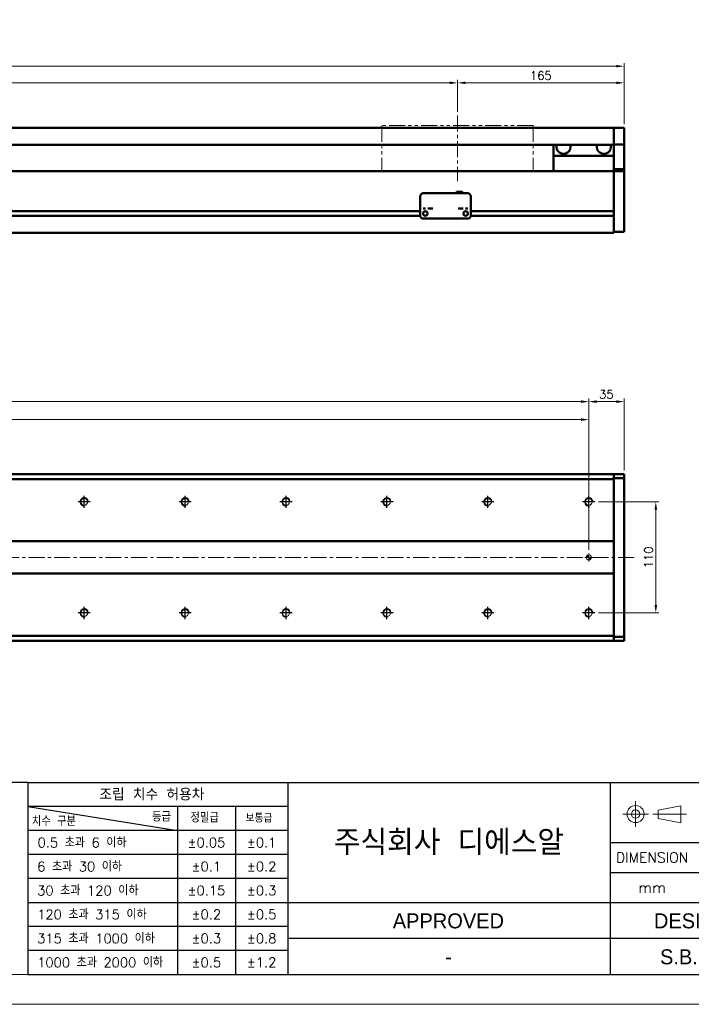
# Model space of a CAD drawing. Header units: millimetres. Extents: x 46891 to 51038, y 6223 to 10291.
# Tile 4 of 6: x 49800 to 50466, y 8529 to 9504. Entities that reach past the tile are written whole.
import ezdxf
from ezdxf.enums import TextEntityAlignment as Align

# ---------------------------------------------------------------- set-up
doc = ezdxf.new("R2010")
doc.units = ezdxf.units.MM
doc.header["$LTSCALE"] = 0.5
doc.linetypes.add('CENTER', pattern=[50.8, 31.75, -6.35, 6.35, -6.35])
doc.linetypes.add('PHANTOM', pattern=[63.5, 31.75, -6.35, 6.35, -6.35, 6.35, -6.35])
doc.layers.get('0').update_dxf_attribs({"lineweight": 20})
doc.layers.add('1', color=1, linetype='CENTER', lineweight=13)
doc.layers.add('외형선(ISO)', color=7, linetype='Continuous', lineweight=50)
for name, color, linetype in [('3', 3, 'Continuous'), ('C', 1, 'CENTER'), ('DIM', 4, 'Continuous')]:
    doc.layers.add(name, color=color, linetype=linetype)
doc.styles.add('ACISOGDT', font='amgdt.shx')
doc.styles.add('DSR TEXT', font='romans.shx', dxfattribs={"bigfont": 'whgtxt.shx'})
doc.styles.get("Standard").update_dxf_attribs({"font": 'romans.shx', "bigfont": 'whgtxt.shx'})
doc.dimstyles.new('DSR', dxfattribs={"dimscale": 2, "dimtxt": 3, "dimasz": 3, "dimexe": 0.5, "dimexo": 0.5, "dimgap": 0.5, "dimtad": 1, "dimdsep": 46, "dimtxsty": 'Standard', "dimcen": 2.5, "dimclrd": 4, "dimclre": 4, "dimclrt": 2, "dimadec": 0, "dimazin": 2, "dimtfac": 1, "dimtmove": 0, "dimatfit": 3, "dimfxl": 0, "dimlwd": -1, "dimlwe": -1, "dimarcsym": 0})

# ---------------------------------------------------------------- blocks, each defined once
blk = doc.blocks.new('A$C13F00394')
for p, q in [((109.11, 28.14), (105.34, 27.43)), ((109.11, 25.3), (109.11, 28.14)), ((105.34, 27.43), (105.34, 26.01)), ((105.34, 26.01), (109.11, 25.3))]:
    blk.add_line(p, q)
for radius in [1.42, 0.71]:
    blk.add_circle((101.56, 26.76), radius)
at = {"layer": '1'}
for p, q in [((101.56, 28.89), (101.56, 24.63)), ((103.69, 26.76), (99.44, 26.76)), ((104.41, 26.76), (110.04, 26.76))]:
    blk.add_line(p, q, dxfattribs=at)
at = {"layer": '3'}
for p, q in [((0, 32), (-207.68, 32)), ((0, 32), (202.32, 32)), ((0, 32), (0, 0)), ((43.43, 32), (43.43, 0)), ((97.32, 32), (97.32, 12)), ((0, 28), (25, 24)), ((43.43, 28), (0, 28)), ((25, 28), (25, 0)), ((34.7, 28), (34.7, 0)), ((43.43, 24), (0, 24)), ((97.32, 22), (202.32, 22)), ((43.43, 20), (0, 20)), ((97.32, 17), (129.32, 17)), ((43.43, 16), (0, 16)), ((0, 12), (129.32, 12)), ((97.32, 12), (97.32, 0)), ((43.43, 8), (0, 8)), ((97.32, 6), (43.43, 6)), ((129.32, 6), (97.32, 6)), ((43.43, 4), (0, 4)), ((0, 0), (202.32, 0))]:
    blk.add_line(p, q, dxfattribs=at)
at = {"color": 0, "style": 'DSR TEXT'}
for s, height, p in [('조립 치수 허용차', 2, (11.97, 29.02)), ('치수 구분', 1.5, (0.69, 24.78)), ('등급', 1.5, (20.77, 25.52)), ('정밀급', 1.5, (27.18, 25.37)), ('보통급', 1.3, (36.41, 25.38)), (' 0.5 초과 6 이하', 1.6, (0.56, 21.19)), (' 6 초과 30 이하', 1.6, (0.49, 17.19)), (' 30 초과 120 이하', 1.6, (0.49, 13.19)), (' 120 초과 315 이하', 1.6, (0.49, 9.19)), (' 315 초과 1000 이하', 1.6, (0.49, 5.19)), (' 1000 초과 2000 이하', 1.6, (0.49, 1.19))]:
    blk.add_text(s, height=height, dxfattribs=at).set_placement(p)
at = {"color": 7, "style": 'ACISOGDT'}
for s, p in [('APPROVED', (70.28, 8.93)), ('DESIGNED', (113.35, 8.93))]:
    blk.add_text(s, height=2.5, dxfattribs=at).set_placement(p, align=Align.MIDDLE_CENTER)
at = {"color": 7, "attachment_point": 5, "style": 'DSR TEXT'}
for s, insert, char_height in [('주식회사 디에스알', (70.37, 22), 4.2), ('DIMENSION', (104.32, 19.5), 1.7), ('mm', (104.32, 14.5), 1.8)]:
    blk.add_mtext(s, dxfattribs=dict(at, insert=insert, char_height=char_height))
at = {"color": 0, "char_height": 1.6, "attachment_point": 5, "style": 'DSR TEXT'}
for s, insert in [('%%P0.05', (29.85, 22)), ('%%P0.1', (39.07, 22)), ('%%P0.1', (29.85, 18)), ('%%P0.2', (39.07, 18)), ('%%P0.15', (29.85, 14)), ('%%P0.3', (39.07, 14)), ('%%P0.2', (29.85, 10)), ('%%P0.5', (39.07, 10)), ('%%P0.3', (29.85, 6)), ('%%P0.8', (39.07, 6)), ('%%P0.5', (29.85, 2)), ('%%P1.2', (39.07, 2))]:
    blk.add_mtext(s, dxfattribs=dict(at, insert=insert))
blk = doc.blocks.new('A$C1C1952E1')
at = {"color": 1}
blk.add_lwpolyline([(0, 0), (420, 0), (420, 297), (0, 297)], close=True, dxfattribs=at)
at = {"color": 3}
blk.add_lwpolyline([(5, 5), (415, 5), (415, 292), (5, 292)], close=True, dxfattribs=at)
blk = doc.blocks.new('*D82')
at = {"color": 1, "linetype": 'ByBlock'}
for p, q in [((48834.29, 9412.59), (48834.29, 9444.4)), ((48842.09, 9441.4), (50226.49, 9441.4)), ((50234.29, 9412.59), (50234.29, 9444.4))]:
    blk.add_line(p, q, dxfattribs=at)
at = {"color": 1}
for points in [[(48842.09, 9442.7), (48842.09, 9440.1), (48834.29, 9441.4)], [(50226.49, 9442.7), (50226.49, 9440.1), (50234.29, 9441.4)]]:
    blk.add_solid(points, dxfattribs=at)
at = {"layer": 'Defpoints', "color": 0}
for p in [(50234.29, 9441.4), (48834.29, 9408.99), (50234.29, 9408.99)]:
    blk.add_point(p, dxfattribs=at)
at = {"color": 3, "insert": (49534.29, 9448.6), "char_height": 8.4, "attachment_point": 5, "style": 'DSR TEXT'}
blk.add_mtext('STROKE : 1400', dxfattribs=at)
blk = doc.blocks.new('*D83')
at = {"color": 1, "linetype": 'ByBlock'}
for p, q in [((50234.29, 9412.59), (50234.29, 9444.4)), ((50242.09, 9441.4), (50391.49, 9441.4)), ((50399.29, 9400.59), (50399.29, 9444.4))]:
    blk.add_line(p, q, dxfattribs=at)
at = {"color": 1}
for points in [[(50242.09, 9442.7), (50242.09, 9440.1), (50234.29, 9441.4)], [(50391.49, 9442.7), (50391.49, 9440.1), (50399.29, 9441.4)]]:
    blk.add_solid(points, dxfattribs=at)
at = {"layer": 'Defpoints', "color": 0}
for p in [(50399.29, 9441.4), (50234.29, 9408.99), (50399.29, 9396.99)]:
    blk.add_point(p, dxfattribs=at)
at = {"color": 3, "insert": (50316.79, 9448.6), "char_height": 8.4, "attachment_point": 5, "style": 'DSR TEXT'}
blk.add_mtext('165', dxfattribs=at)
blk = doc.blocks.new('*D84')
at = {"color": 1, "linetype": 'ByBlock'}
for p, q in [((48629.29, 9400.59), (48629.29, 9460.89)), ((50391.49, 9457.89), (48637.09, 9457.89)), ((50399.29, 9400.59), (50399.29, 9460.89))]:
    blk.add_line(p, q, dxfattribs=at)
at = {"color": 1}
for points in [[(48637.09, 9459.19), (48637.09, 9456.59), (48629.29, 9457.89)], [(50391.49, 9459.19), (50391.49, 9456.59), (50399.29, 9457.89)]]:
    blk.add_solid(points, dxfattribs=at)
at = {"layer": 'Defpoints', "color": 0}
for p in [(48629.29, 9457.89), (48629.29, 9396.99), (50399.29, 9396.99)]:
    blk.add_point(p, dxfattribs=at)
at = {"color": 3, "insert": (49514.29, 9465.09), "char_height": 8.4, "attachment_point": 5, "style": 'DSR TEXT'}
blk.add_mtext('1770', dxfattribs=at)
blk = doc.blocks.new('A$C33E56CC6')
h = blk.add_hatch()
h.set_pattern_fill('ANSI31', color=256, style=0)
h.set_pattern_definition([(45, (-7065.45672, -6508.5399), (-0.0883883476, 0.0883883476), [])])
h.paths.add_polyline_path([(4, 6.5, 0.414214), (1.5, 4), (4, 4)])
h.paths.add_polyline_path([(6.5, 4), (4, 4), (4, 1.5, 0.414214)])
blk.add_circle((4, 4), 2.5)
at = {"layer": '1'}
for p, q in [((0, 4), (8, 4)), ((4, 0), (4, 8))]:
    blk.add_line(p, q, dxfattribs=at)
blk = doc.blocks.new('tap8')
blk.add_circle((0, 0), 3.4)
at = {"layer": 'C', "color": 1, "linetype": 'CENTER'}
for p, q in [((-6.05, 0), (6.05, 0)), ((0, -6.05), (0, 6.05))]:
    blk.add_line(p, q, dxfattribs=at)
at = {"layer": 'DIM', "color": 3}
blk.add_arc((0, 0), 4, 263.84551, 189.43144, dxfattribs=at)
blk = doc.blocks.new('*D85')
at = {"color": 1, "linetype": 'ByBlock'}
for p, q in [((50373.94, 9026.5), (50433.73, 9026.5)), ((50430.73, 9018.7), (50430.73, 8924.3)), ((50373.94, 8916.5), (50433.73, 8916.5))]:
    blk.add_line(p, q, dxfattribs=at)
at = {"color": 1}
for points in [[(50429.43, 9018.7), (50432.03, 9018.7), (50430.73, 9026.5)], [(50429.43, 8924.3), (50432.03, 8924.3), (50430.73, 8916.5)]]:
    blk.add_solid(points, dxfattribs=at)
at = {"layer": 'Defpoints', "color": 0}
for p in [(50370.34, 9026.5), (50370.34, 8916.5), (50430.73, 8916.5)]:
    blk.add_point(p, dxfattribs=at)
at = {"color": 3, "insert": (50423.53, 8971.5), "char_height": 8.4, "attachment_point": 5, "rotation": 90, "style": 'DSR TEXT'}
blk.add_mtext('110', dxfattribs=at)
blk = doc.blocks.new('*D86')
at = {"color": 1, "linetype": 'ByBlock'}
for p, q in [((48764.29, 8979.1), (48764.29, 9110.92)), ((48772.09, 9107.92), (50356.49, 9107.92)), ((50364.29, 8979.1), (50364.29, 9110.92))]:
    blk.add_line(p, q, dxfattribs=at)
at = {"color": 1}
for points in [[(48772.09, 9109.22), (48772.09, 9106.62), (48764.29, 9107.92)], [(50356.49, 9109.22), (50356.49, 9106.62), (50364.29, 9107.92)]]:
    blk.add_solid(points, dxfattribs=at)
at = {"layer": 'Defpoints', "color": 0}
for p in [(50364.29, 9107.92), (48764.29, 8975.5), (50364.29, 8975.5)]:
    blk.add_point(p, dxfattribs=at)
at = {"color": 3, "insert": (49564.29, 9115.12), "char_height": 8.4, "attachment_point": 5, "style": 'DSR TEXT'}
blk.add_mtext('1600%%P0.02', dxfattribs=at)
blk = doc.blocks.new('*D87')
at = {"color": 1, "linetype": 'ByBlock'}
for p, q in [((50364.29, 9036.15), (50364.29, 9128.74)), ((50372.09, 9125.74), (50391.49, 9125.74)), ((50399.29, 9057.6), (50399.29, 9128.74))]:
    blk.add_line(p, q, dxfattribs=at)
at = {"color": 1}
for points in [[(50372.09, 9127.04), (50372.09, 9124.44), (50364.29, 9125.74)], [(50391.49, 9127.04), (50391.49, 9124.44), (50399.29, 9125.74)]]:
    blk.add_solid(points, dxfattribs=at)
at = {"layer": 'Defpoints', "color": 0}
for p in [(50399.29, 9125.74), (50399.29, 9054), (50364.29, 9032.55)]:
    blk.add_point(p, dxfattribs=at)
at = {"color": 3, "insert": (50381.79, 9132.94), "char_height": 8.4, "attachment_point": 5, "style": 'DSR TEXT'}
blk.add_mtext('35', dxfattribs=at)
blk = doc.blocks.new('*D88')
at = {"color": 1, "linetype": 'ByBlock'}
for p, q in [((48764.29, 9036.15), (48764.29, 9128.74)), ((50356.49, 9125.74), (48772.09, 9125.74)), ((50364.29, 9036.15), (50364.29, 9128.74))]:
    blk.add_line(p, q, dxfattribs=at)
at = {"color": 1}
for points in [[(48772.09, 9127.04), (48772.09, 9124.44), (48764.29, 9125.74)], [(50356.49, 9127.04), (50356.49, 9124.44), (50364.29, 9125.74)]]:
    blk.add_solid(points, dxfattribs=at)
at = {"layer": 'Defpoints', "color": 0}
for p in [(48764.29, 9125.74), (48764.29, 9032.55), (50364.29, 9032.55)]:
    blk.add_point(p, dxfattribs=at)
at = {"color": 3, "insert": (49564.29, 9132.94), "char_height": 8.4, "attachment_point": 5, "style": 'DSR TEXT'}
blk.add_mtext('16X100PITCH=1600', dxfattribs=at)

msp = doc.modelspace()

# ---------------------------------------------------------------- linework, layer by layer
at = {"color": 6, "linetype": 'PHANTOM'}
for p, q in [((50309.29456, 9398.99357), (50159.29456, 9398.99357)), ((50159.29456, 9398.99357), (50159.29456, 9353.99357)), ((50309.29456, 9398.99357), (50309.29456, 9353.99357))]:
    msp.add_line(p, q, dxfattribs=at)
at = {"layer": '1'}
for p, q in [((50234.29456, 9408.99357), (50234.29456, 9343.99357)), ((50409.29456, 8971.50286), (48619.29456, 8971.50286))]:
    msp.add_line(p, q, dxfattribs=at)
at = {"layer": '3'}
msp.add_line((49808.28287, 8558.65502), (51008.40982, 8558.65502), dxfattribs=at)
at = {"layer": '외형선(ISO)'}
for p, q in [((50389.29456, 9396.99357), (48909.29456, 9396.99357)), ((50389.29456, 9396.99357), (50389.29456, 9394.99357)), ((50389.29456, 9396.99357), (50399.29456, 9396.99357)), ((50389.29456, 9394.99357), (50389.29456, 9396.99357)), ((50389.29456, 9393.48085), (50389.29456, 9394.99357)), ((50389.29456, 9394.99357), (50389.29456, 9393.48085)), ((50389.29456, 9392.98187), (50389.29456, 9393.48085)), ((50389.29456, 9393.48085), (50389.29456, 9392.98187)), ((50389.29456, 9392.98187), (50389.29456, 9391.44129)), ((50389.29456, 9391.44129), (50389.29456, 9392.98187)), ((50389.29456, 9391.44129), (50389.29456, 9388.45669)), ((50389.29456, 9388.45669), (50389.29456, 9391.44129)), ((50399.29456, 9394.99357), (50399.29456, 9396.99357)), ((50399.29456, 9394.99357), (50399.29456, 9393.48085)), ((50399.29456, 9393.48085), (50399.29456, 9392.98187)), ((50399.29456, 9391.44129), (50399.29456, 9392.98187)), ((50399.29456, 9388.45669), (50399.29456, 9391.44129)), ((50389.29456, 9379.99357), (48909.29456, 9379.99357)), ((50329.29456, 9379.99357), (50329.29456, 9368.99357)), ((50389.29456, 9380.67925), (50389.29456, 9388.45669)), ((50389.29456, 9388.45669), (50389.29456, 9380.67925)), ((50389.29456, 9380.32027), (50389.29456, 9380.67925)), ((50389.29456, 9355.91663), (50389.29456, 9380.32027)), ((50389.29456, 9380.32027), (50399.29456, 9380.32027)), ((50399.29456, 9388.45669), (50399.29456, 9380.67925)), ((50399.29456, 9380.67925), (50399.29456, 9380.32027)), ((50399.29456, 9380.32027), (50399.29456, 9355.91663)), ((50329.29456, 9368.99357), (50389.29456, 9368.99357)), ((50329.29456, 9353.99357), (50329.29456, 9368.99357)), ((48839.29456, 9353.99357), (50389.29456, 9353.99357)), ((50389.29456, 9353.99357), (50389.29456, 9355.91663)), ((50389.29456, 9355.91663), (50399.29456, 9355.91663)), ((50389.29456, 9350.99357), (50389.29456, 9353.99357)), ((50389.29456, 9353.99357), (50389.29456, 9350.99357)), ((50389.29456, 9353.99357), (50399.29456, 9353.99357)), ((50389.29456, 9350.99357), (50389.29456, 9314.44357)), ((50389.29456, 9299.23621), (50389.29456, 9350.99357)), ((50399.29456, 9355.91663), (50399.29456, 9353.99357)), ((50399.29456, 9350.99357), (50399.29456, 9353.99357)), ((50399.29456, 9350.99357), (50399.29456, 9299.23621)), ((50200.29456, 9331.99377), (50244.29456, 9331.99377)), ((50233.29456, 9333.49376), (50233.29456, 9331.99377)), ((50233.29456, 9333.49376), (50239.29456, 9333.49376)), ((50239.29456, 9333.49376), (50239.29456, 9331.99377)), ((50197.29456, 9318.99377), (50197.29456, 9328.99377)), ((50247.29456, 9328.99377), (50247.29456, 9318.99377)), ((48893.29456, 9314.24357), (50197.29456, 9314.24357)), ((50197.29456, 9318.99377), (50197.29456, 9316.99376)), ((50197.29456, 9316.99373), (50197.29456, 9316.99376)), ((50197.29456, 9316.49373), (50197.29456, 9316.99373)), ((50197.29456, 9309.99373), (50197.29456, 9316.49373)), ((50202.26774, 9314.24357), (50202.32137, 9314.24357)), ((50242.26774, 9314.24357), (50242.32137, 9314.24357)), ((50247.29456, 9316.99376), (50247.29456, 9318.99377)), ((50247.29456, 9316.99376), (50247.29456, 9316.99373)), ((50247.29456, 9316.99373), (50247.29456, 9316.49373)), ((50247.29456, 9316.49373), (50247.29456, 9309.99373)), ((50247.29456, 9314.24357), (50389.29456, 9314.24357)), ((48893.28411, 9309.74357), (50197.305, 9309.74357)), ((50200.29456, 9306.99373), (50244.29456, 9306.99373)), ((50247.28411, 9309.74357), (50389.29456, 9309.74357)), ((50389.29456, 9309.54357), (50389.29456, 9299.23621)), ((48639.29456, 9292.99357), (50389.29456, 9292.99357)), ((50389.29456, 9297.11489), (50389.29456, 9299.23621)), ((50389.29456, 9299.23621), (50389.29456, 9297.11489)), ((50389.29456, 9297.11489), (50389.29456, 9292.99357)), ((50389.29456, 9293.99357), (50389.29456, 9297.11489)), ((50389.29456, 9293.99357), (50399.29456, 9293.99357)), ((50399.29456, 9297.11489), (50399.29456, 9299.23621)), ((50399.29456, 9297.11489), (50399.29456, 9293.99357)), ((48729.29456, 9054.00286), (50389.29456, 9054.00286)), ((48729.29456, 9049.00286), (50389.29456, 9049.00286)), ((50389.29456, 9053.12418), (50389.29456, 9054.00286)), ((50389.29456, 9054.00286), (50389.29456, 9053.12418)), ((50389.29456, 9054.00286), (50399.29456, 9054.00286)), ((50389.29456, 9053.12418), (50389.29456, 9049.00286)), ((50389.29456, 9050.00286), (50389.29456, 9053.12418)), ((50389.29456, 9050.00286), (50399.29456, 9050.00286)), ((50389.29456, 9049.00286), (50389.29456, 8987.50286)), ((50399.29456, 9053.12418), (50399.29456, 9054.00286)), ((50399.29456, 9053.12418), (50399.29456, 9050.00286)), ((50399.29456, 9050.00286), (50399.29456, 8893.00286)), ((50389.29456, 8987.50286), (48729.29456, 8987.50286)), ((50389.29456, 8987.50286), (50389.29456, 8986.64931)), ((50389.29456, 8986.64931), (50389.29456, 8986.29575)), ((50389.29456, 8986.29575), (50389.29456, 8956.70997)), ((50389.29456, 8956.70997), (50389.29456, 8986.29575)), ((48734.29456, 8955.50286), (50389.29456, 8955.50286)), ((50389.29456, 8956.70997), (50389.29456, 8956.35641)), ((50389.29456, 8956.35641), (50389.29456, 8955.50286)), ((50389.29456, 8955.50286), (50389.29456, 8894.00286)), ((50389.29456, 8894.00286), (48734.29456, 8894.00286)), ((50389.29456, 8894.00286), (50389.29456, 8889.88154)), ((50399.29456, 8893.00286), (50389.29456, 8893.00286)), ((50389.29456, 8889.88154), (50389.29456, 8893.00286)), ((50399.29456, 8893.00286), (50399.29456, 8889.88154)), ((48734.29456, 8889.00286), (50389.29456, 8889.00286)), ((50389.29456, 8889.00286), (50389.29456, 8889.88154)), ((50389.29456, 8889.88154), (50389.29456, 8889.00286)), ((50389.29456, 8889.00286), (50399.29456, 8889.00286)), ((50399.29456, 8889.00286), (50399.29456, 8889.88154))]:
    msp.add_line(p, q, dxfattribs=at)
for centre in [(50202.29456, 9311.99373), (50242.29456, 9311.99373)]:
    msp.add_circle(centre, 2.25, dxfattribs=at)
for centre, radius, start, end in [((50339.29456, 9377.99357), 7, 163.3984504, 16.6015496), ((50379.29456, 9377.99357), 7, 163.3984504, 16.6015496), ((50200.29456, 9328.99377), 3, 90, 180), ((50244.29456, 9328.99377), 3, 0, 90), ((50200.29456, 9309.99373), 3, 180, 270), ((50244.29456, 9309.99373), 3, 270, 0)]:
    msp.add_arc(centre, radius, start, end, dxfattribs=at)
for centre, major_axis, start_param, end_param in [((50201.29456, 9316.99375), (-1.2295, 0), 3.138644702, 6.280237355), ((50207.29456, 9316.99375), (-2.5, 0), 3.141534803, 6.283127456), ((50237.29456, 9316.99375), (-2.5, 0), 3.143429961, 6.285022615), ((50243.29456, 9316.99375), (-1.2295, 0), 3.144424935, 6.286017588)]:
    msp.add_ellipse(centre, major_axis=major_axis, ratio=0.00001, start_param=start_param, end_param=end_param, dxfattribs=at)

# ---------------------------------------------------------------- block references
at = {"xscale": 5.931900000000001, "yscale": 5.931900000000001, "zscale": 5.931900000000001}
for name, p in [('A$C1C1952E1', (48546.67132, 8528.99552)), ('A$C13F00394', (49808.28288, 8558.65502))]:
    msp.add_blockref(name, p, dxfattribs=at)
at = {"rotation": 90}
for p in [(49864.29456, 9026.50286), (49964.29456, 9026.50286), (50064.29456, 9026.50286), (50164.29456, 9026.50286), (50264.29456, 9026.50286), (50364.29456, 9026.50286), (49864.29456, 8916.50286), (49964.29456, 8916.50286), (50064.29456, 8916.50286), (50164.29456, 8916.50286), (50264.29456, 8916.50286), (50364.29456, 8916.50286)]:
    msp.add_blockref('tap8', p, dxfattribs=at)
msp.add_blockref('A$C33E56CC6', (50360.29455, 8967.50286))

# ---------------------------------------------------------------- texts
at = {"color": 2, "style": 'ACISOGDT'}
for s, p in [('S.B.PARK', (50480.64156, 8576.00699)), ('-', (50225.19427, 8576.00699))]:
    msp.add_text(s, height=14.82975, dxfattribs=at).set_placement(p, align=Align.MIDDLE_CENTER)

# ---------------------------------------------------------------- dimensions: what is measured, and where the dimension line sits
for base, p1, p2, picture, middle in [((48629.29456, 9457.8928), (50399.29456, 9396.99357), (48629.29456, 9396.99357), '*D84', (49514.29456, 9465.0928)), ((50399.29456, 9441.39998), (50234.29456, 9408.99357), (50399.29456, 9396.99357), '*D83', (50316.79456, 9448.59998)), ((50399.29456, 9125.73918), (50364.29456, 9032.54983), (50399.29456, 9054.00286), '*D87', (50381.79456, 9132.93918))]:
    dim = msp.add_linear_dim(base=base, p1=p1, p2=p2, dimstyle='DSR', override={"dimscale": 3, "dimtxt": 2.8, "dimasz": 2.600136, "dimexe": 1, "dimexo": 1.2, "dimgap": 1, "dimdec": 4, "dimtxsty": 'DSR TEXT', "dimclrd": 1, "dimclre": 1, "dimclrt": 3, "dimtdec": 4, "dimtix": 1})
    dim.commit()
    dim.dimension.update_dxf_attribs({"geometry": picture, "text_midpoint": middle})
for base, p1, p2, text, picture, middle in [((50234.29456, 9441.39998), (48834.29456, 9408.99357), (50234.29456, 9408.99357), 'STROKE : <>', '*D82', (49534.29456, 9448.59998)), ((48764.29456, 9125.73918), (50364.29456, 9032.54983), (48764.29456, 9032.54983), '16X100PITCH=<>', '*D88', (49564.29456, 9132.93918)), ((50364.29456, 9107.92346), (48764.29456, 8975.50286), (50364.29456, 8975.50286), '<>%%P0.02', '*D86', (49564.29456, 9115.12346))]:
    dim = msp.add_linear_dim(base=base, p1=p1, p2=p2, text=text, dimstyle='DSR', override={"dimscale": 3, "dimtxt": 2.8, "dimasz": 2.600136, "dimexe": 1, "dimexo": 1.2, "dimgap": 1, "dimdec": 4, "dimtxsty": 'DSR TEXT', "dimclrd": 1, "dimclre": 1, "dimclrt": 3, "dimtdec": 4, "dimtix": 1})
    dim.commit()
    dim.dimension.update_dxf_attribs({"geometry": picture, "text_midpoint": middle})
dim = msp.add_linear_dim(base=(50430.73352, 8916.50286), p1=(50370.34153, 9026.50286), p2=(50370.34153, 8916.50286), angle=90, dimstyle='DSR', override={"dimscale": 3, "dimtxt": 2.8, "dimasz": 2.600136, "dimexe": 1, "dimexo": 1.2, "dimgap": 1, "dimdec": 4, "dimtxsty": 'DSR TEXT', "dimclrd": 1, "dimclre": 1, "dimclrt": 3, "dimtdec": 4, "dimtix": 1})
dim.commit()
dim.dimension.update_dxf_attribs({"geometry": '*D85', "text_midpoint": (50423.53352, 8971.50286)})

doc.saveas('drawing.dxf')
